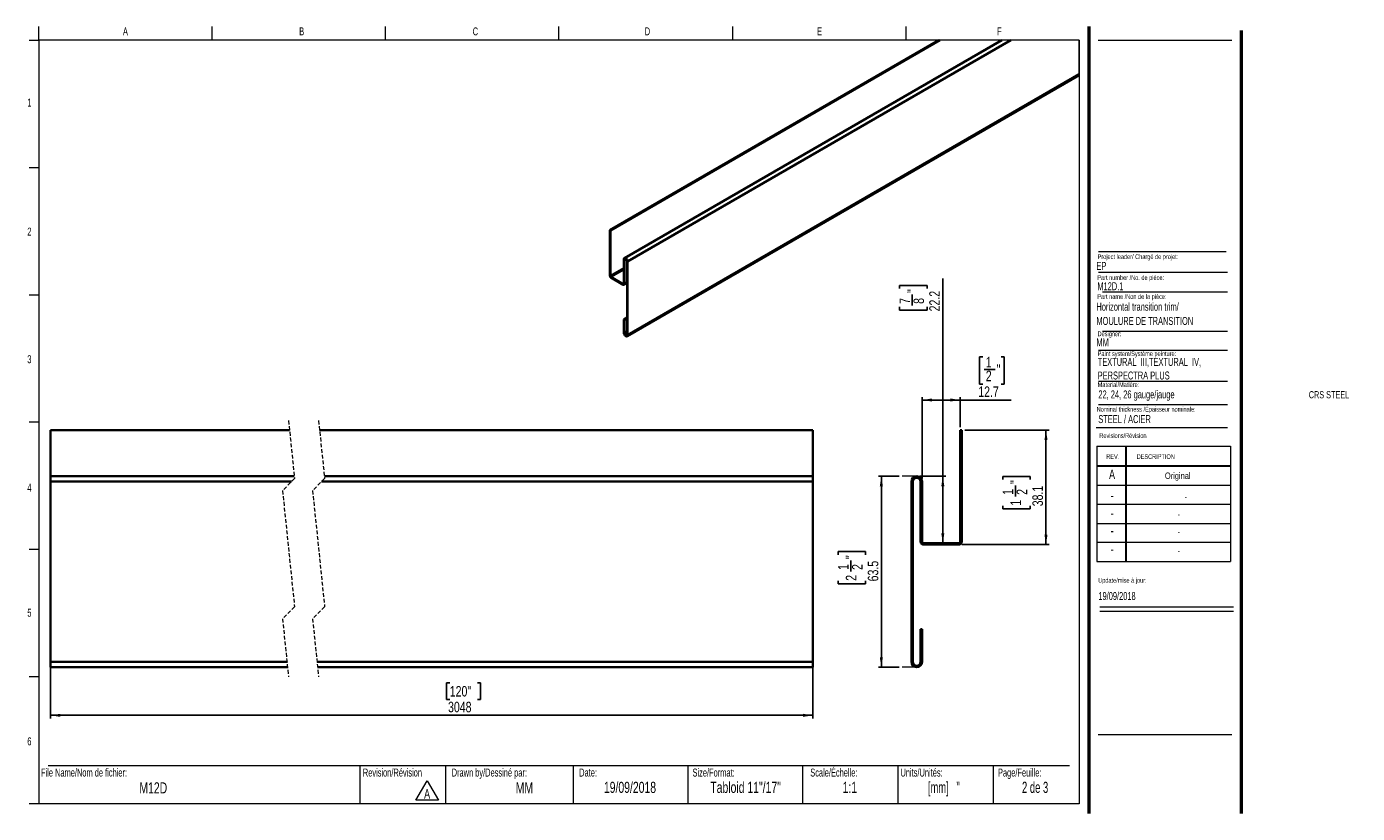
# Model space of a CAD drawing. Header units: millimetres. Extents: x 12 to 455, y 10 to 272.
import ezdxf

# ---------------------------------------------------------------- set-up
doc = ezdxf.new("R2010")
doc.units = ezdxf.units.MM
doc.linetypes.add('HIDDEN', pattern=[1.905, 1.27, -0.635])
doc.layers.add('FORMAT', color=7, linetype='Continuous')
doc.styles.add('SLDTEXTSTYLE0', font='TXT', dxfattribs={"width": 0.7})
doc.styles.add('SLDTEXTSTYLE1', font='TXT', dxfattribs={"width": 0.633333})
doc.styles.add('SLDTEXTSTYLE2', font='TXT', dxfattribs={"width": 0.625})
doc.styles.add('SLDTEXTSTYLE3', font='TXT', dxfattribs={"width": 0.75})
doc.dimstyles.new('SLDDIMSTYLE0', dxfattribs={"dimtxt": 3.5, "dimasz": 3.302, "dimexe": 0, "dimexo": 0.0625, "dimgap": 0.875, "dimtad": 1, "dimdec": 1, "dimrnd": 1e-09, "dimzin": 12, "dimdsep": 46, "dimtxsty": 'SLDTEXTSTYLE3', "dimsah": 1, "dimcen": 0.09, "dimadec": 0, "dimazin": 3, "dimtfac": 1, "dimtdec": 1, "dimtofl": 0, "dimtmove": 0, "dimatfit": 3, "dimfxl": 1, "dimfrac": 2, "dimtolj": 1, "dimtzin": 12, "dimarcsym": 0})

# ---------------------------------------------------------------- blocks, each defined once
blk = doc.blocks.new('SW_NOTE_2')
at = {"color": 0, "linetype": 'Continuous', "lineweight": 0}
for p, q in [((-2.51, 0.35), (1.23, 6.83)), ((1.23, 6.83), (4.98, 0.35)), ((4.98, 0.35), (-2.51, 0.35))]:
    blk.add_line(p, q, dxfattribs=at)
at = {"color": 0, "linetype": 'Continuous', "lineweight": 0, "insert": (1.24, 4.09), "char_height": 3.17, "attachment_point": 2, "style": 'SLDTEXTSTYLE0'}
blk.add_mtext('A', dxfattribs=at)
blk = doc.blocks.new('SW_NOTE_3')
at = {"layer": 'FORMAT', "color": 0, "char_height": 2.6458, "attachment_point": 1, "style": 'SLDTEXTSTYLE0'}
for s, insert in [('TEXTURAL  III,TEXTURAL  IV,', (0, 3.41)), ('PERSPECTRA PLUS', (0, -1.12))]:
    blk.add_mtext(s, dxfattribs=dict(at, insert=insert))
blk = doc.blocks.new('_D')
at = {"layer": 'FORMAT'}
for p, q in [((302.14, 122.07), (295.18, 122.07)), ((296.18, 122.07), (296.18, 58.57)), ((281.79, 95.98), (281.79, 97.05)), ((281.79, 97.05), (290.94, 97.05)), ((286.01, 90.41), (286.01, 94.02)), ((290.94, 97.05), (290.94, 95.98)), ((281.79, 87.31), (281.79, 86.25)), ((281.79, 86.25), (290.94, 86.25)), ((290.94, 86.25), (290.94, 87.31)), ((302.14, 58.57), (295.18, 58.57))]:
    blk.add_line(p, q, dxfattribs=at)
for points in [[(296.18, 122.07), (295.67, 118.77), (296.69, 118.77)], [(296.18, 58.57), (296.69, 61.87), (295.67, 61.87)]]:
    blk.add_solid(points, dxfattribs=at)
at = {"layer": 'FORMAT', "char_height": 3.5, "attachment_point": 1, "rotation": 90, "style": 'SLDTEXTSTYLE3'}
for s, insert in [('1', (281.8, 90.93)), ('"', (284.36, 94.54)), ('2', (286.43, 90.93)), ('63.5', (291.67, 87.12)), ('2', (284.36, 87.31))]:
    blk.add_mtext(s, dxfattribs=dict(at, insert=insert))
blk = doc.blocks.new('_D_1')
at = {"layer": 'FORMAT'}
for p, q in [((316.63, 122.07), (316.63, 187.9)), ((302.24, 184.48), (302.24, 185.55)), ((302.24, 185.55), (311.4, 185.55)), ((306.46, 178.91), (306.46, 182.52)), ((311.4, 185.55), (311.4, 184.48)), ((302.24, 178.4), (302.24, 177.33)), ((302.24, 177.33), (311.4, 177.33)), ((311.4, 177.33), (311.4, 178.4)), ((308.96, 122.07), (317.63, 122.07)), ((316.63, 122.07), (316.63, 99.85))]:
    blk.add_line(p, q, dxfattribs=at)
for points in [[(316.63, 122.07), (316.12, 118.77), (317.14, 118.77)], [(316.63, 99.85), (317.14, 103.15), (316.12, 103.15)]]:
    blk.add_solid(points, dxfattribs=at)
at = {"layer": 'FORMAT', "char_height": 3.5, "attachment_point": 1, "rotation": 90, "style": 'SLDTEXTSTYLE3'}
for s, insert in [('22.2', (312.12, 176.91)), ('7', (302.26, 179.42)), ('"', (304.81, 183.04)), ('8', (306.88, 179.42))]:
    blk.add_mtext(s, dxfattribs=dict(at, insert=insert))
blk = doc.blocks.new('_D_2')
at = {"layer": 'FORMAT'}
for p, q in [((329.9, 161.83), (328.84, 161.83)), ((328.84, 161.83), (328.84, 152.67)), ((335.99, 161.83), (337.05, 161.83)), ((337.05, 161.83), (337.05, 152.67)), ((330.42, 157.61), (334.03, 157.61)), ((328.84, 152.67), (329.9, 152.67)), ((337.05, 152.67), (335.99, 152.67)), ((309.74, 121.29), (309.74, 148.44)), ((309.74, 147.44), (322.44, 147.44)), ((322.44, 138.44), (322.44, 148.44)), ((322.44, 147.44), (339.41, 147.44))]:
    blk.add_line(p, q, dxfattribs=at)
for points in [[(309.74, 147.44), (313.04, 146.93), (313.04, 147.95)], [(322.44, 147.44), (319.14, 147.95), (319.14, 146.93)]]:
    blk.add_solid(points, dxfattribs=at)
at = {"layer": 'FORMAT', "char_height": 3.5, "attachment_point": 1, "style": 'SLDTEXTSTYLE3'}
for s, insert in [('1', (330.93, 161.81)), ('"', (334.54, 159.26)), ('2', (330.93, 157.19)), ('12.7', (328.42, 151.95))]:
    blk.add_mtext(s, dxfattribs=dict(at, insert=insert))
blk = doc.blocks.new('_D_3')
at = {"layer": 'FORMAT'}
for p, q in [((323.95, 137.44), (351.95, 137.44)), ((350.95, 137.44), (350.95, 99.34)), ((336.55, 120.96), (336.55, 122.02)), ((336.55, 122.02), (345.71, 122.02)), ((345.71, 122.02), (345.71, 120.96)), ((340.77, 115.39), (340.77, 119)), ((336.55, 112.29), (336.55, 111.22)), ((336.55, 111.22), (345.71, 111.22)), ((345.71, 111.22), (345.71, 112.29)), ((322.95, 99.34), (351.95, 99.34))]:
    blk.add_line(p, q, dxfattribs=at)
for points in [[(350.95, 137.44), (350.44, 134.14), (351.45, 134.14)], [(350.95, 99.34), (351.45, 102.64), (350.44, 102.64)]]:
    blk.add_solid(points, dxfattribs=at)
at = {"layer": 'FORMAT', "char_height": 3.5, "attachment_point": 1, "rotation": 90, "style": 'SLDTEXTSTYLE3'}
for s, insert in [('"', (339.13, 119.51)), ('38.1', (346.43, 112.1)), ('1', (336.57, 115.9)), ('2', (341.2, 115.9)), ('1', (339.13, 112.29))]:
    blk.add_mtext(s, dxfattribs=dict(at, insert=insert))
blk = doc.blocks.new('_D_4')
at = {"layer": 'FORMAT'}
for p, q in [((19.83, 59.35), (19.83, 41.57)), ((273.43, 59.35), (273.43, 41.57)), ((152.62, 53.36), (151.55, 53.36)), ((151.55, 53.36), (151.55, 47.81)), ((161.82, 53.36), (162.89, 53.36)), ((162.89, 53.36), (162.89, 47.81)), ((151.55, 47.81), (152.62, 47.81)), ((162.89, 47.81), (161.82, 47.81)), ((19.83, 42.57), (273.43, 42.57))]:
    blk.add_line(p, q, dxfattribs=at)
for points in [[(19.83, 42.57), (23.13, 42.06), (23.13, 43.08)], [(273.43, 42.57), (270.13, 43.08), (270.13, 42.06)]]:
    blk.add_solid(points, dxfattribs=at)
at = {"layer": 'FORMAT', "char_height": 3.5, "attachment_point": 1, "style": 'SLDTEXTSTYLE3'}
for s, insert in [('120"', (152.62, 52.32)), ('3048', (152.05, 47.08))]:
    blk.add_mtext(s, dxfattribs=dict(at, insert=insert))

msp = doc.modelspace()

# ---------------------------------------------------------------- linework, layer by layer
at = {"color": 7, "linetype": 'Continuous', "lineweight": 18}
for p, q in [((15.91, 267.13), (15.91, 271.63)), ((73.59, 267.13), (73.59, 271.63)), ((131.27, 267.13), (131.27, 271.63)), ((188.94, 267.13), (188.94, 271.63)), ((246.62, 271.63), (246.62, 267.13)), ((304.3, 271.63), (304.3, 267.13)), ((12.73, 267.13), (15.91, 267.13)), ((361.98, 267.13), (15.91, 267.13)), ((15.91, 267.13), (15.91, 13.13)), ((361.98, 267.13), (361.98, 13.13)), ((368.33, 267.13), (412.78, 267.13)), ((12.73, 224.8), (15.91, 224.8)), ((368.43, 189.98), (411.3, 189.98)), ((12.73, 182.47), (15.91, 182.47)), ((369.77, 183.46), (411.3, 183.46)), ((369.77, 170.37), (411.3, 170.37)), ((368.43, 164.02), (411.3, 164.02)), ((368.43, 153.75), (411.3, 153.75)), ((368.43, 145.93), (411.3, 145.93)), ((12.73, 140.13), (15.91, 140.13)), ((367.68, 138.35), (411.3, 138.35)), ((367.82, 132.05), (412.27, 132.05)), ((367.82, 132.05), (367.82, 93.69)), ((377.35, 132.05), (377.35, 93.69)), ((377.6, 132.05), (377.6, 93.69)), ((412.27, 132.05), (412.27, 93.69)), ((367.82, 125.7), (412.27, 125.7)), ((367.82, 125.44), (412.27, 125.44)), ((367.82, 119.09), (412.27, 119.09)), ((412.27, 112.74), (367.82, 112.74)), ((367.82, 106.39), (412.27, 106.39)), ((12.73, 97.8), (15.91, 97.8)), ((412.27, 100.04), (367.82, 100.04)), ((367.82, 93.69), (412.27, 93.69)), ((368.85, 78.6), (413.3, 78.6)), ((368.85, 77.18), (413.3, 77.18)), ((12.73, 55.47), (15.91, 55.47)), ((19.08, 25.83), (358.81, 25.83)), ((122.72, 25.83), (122.72, 13.13)), ((151.23, 25.83), (151.23, 13.13)), ((193.71, 25.83), (193.71, 13.13)), ((231.81, 25.83), (231.81, 13.13)), ((269.91, 25.83), (269.91, 13.13)), ((301.66, 25.83), (301.66, 13.13)), ((333.41, 25.83), (333.41, 13.13)), ((15.91, 13.13), (12.73, 13.13)), ((361.98, 13.13), (15.91, 13.13))]:
    msp.add_line(p, q, dxfattribs=at)
at = {"color": 7, "linetype": 'Continuous', "lineweight": 50}
for p, q in [((365.16, 271.63), (365.16, 9.96)), ((415.96, 9.96), (415.96, 270.31))]:
    msp.add_line(p, q, dxfattribs=at)
at = {"color": 7, "linetype": 'Continuous', "lineweight": 35}
for p, q in [((205.86, 203.95), (315.3, 267.13)), ((206.04, 203.85), (315.66, 267.13)), ((336.24, 267.13), (210.71, 194.66)), ((211.78, 193.53), (339.28, 267.13)), ((211.6, 168.65), (361.98, 255.47)), ((211.78, 169.06), (361.98, 255.77)), ((205.86, 203.95), (205.86, 188.81)), ((205.86, 203.95), (206.04, 203.85)), ((206.04, 203.85), (206.04, 188.7)), ((210.53, 186.11), (210.53, 194.26)), ((210.7, 186.01), (210.7, 194.15)), ((211.6, 193.64), (211.6, 169.16)), ((211.78, 193.53), (211.78, 169.06)), ((206.21, 188.4), (210.35, 186.01)), ((206.21, 188.19), (210.35, 185.8)), ((210.6, 185.78), (211.6, 186.36)), ((210.53, 174.24), (211.6, 174.87)), ((210.53, 169.78), (210.53, 174.24)), ((210.53, 174.24), (210.7, 174.14)), ((210.7, 174.14), (211.6, 174.66)), ((210.7, 169.68), (210.7, 174.14)), ((19.83, 137.44), (99.31, 137.44)), ((19.83, 137.44), (19.83, 122.07)), ((109.31, 137.44), (273.43, 137.44)), ((273.43, 137.44), (273.43, 122.07)), ((322.95, 137.44), (322.44, 137.44)), ((322.44, 137.44), (322.44, 100.34)), ((322.95, 137.44), (322.95, 100.34)), ((100.9, 122.07), (19.83, 122.07)), ((19.83, 122.07), (19.83, 120.29)), ((19.83, 120.29), (19.83, 60.35)), ((19.83, 120.29), (99.97, 120.29)), ((109.97, 120.29), (273.43, 120.29)), ((273.43, 122.07), (110.9, 122.07)), ((273.43, 122.07), (273.43, 120.29)), ((273.43, 120.29), (273.43, 60.35)), ((306.18, 120.29), (306.18, 60.35)), ((306.69, 120.29), (306.69, 60.35)), ((309.23, 100.34), (309.23, 120.29)), ((309.74, 100.34), (309.74, 120.29)), ((321.95, 99.85), (310.23, 99.85)), ((321.95, 99.34), (310.23, 99.34)), ((309.74, 71.27), (309.23, 71.27)), ((309.23, 60.35), (309.23, 71.27)), ((309.74, 60.35), (309.74, 71.27)), ((19.83, 60.35), (98.47, 60.35)), ((19.83, 60.35), (19.83, 58.57)), ((19.83, 58.57), (98.65, 58.57)), ((108.47, 60.35), (273.43, 60.35)), ((108.65, 58.57), (273.43, 58.57)), ((273.43, 60.35), (273.43, 58.57))]:
    msp.add_line(p, q, dxfattribs=at)
at = {"color": 8, "linetype": 'Continuous', "lineweight": 35}
for p, q in [((206.04, 188.7), (210.53, 191.29)), ((206.21, 188.4), (210.53, 190.89)), ((210.7, 194.15), (211.15, 194.41)), ((210.35, 186.01), (210.53, 186.11)), ((210.7, 186.01), (211.6, 186.53)), ((210.7, 169.68), (211.6, 170.2))]:
    msp.add_line(p, q, dxfattribs=at)
at = {"color": 7, "linetype": 'HIDDEN', "lineweight": 18}
for p, q in [((98.98, 140.61), (100.98, 121.31)), ((108.98, 140.61), (110.98, 121.31)), ((100.98, 121.31), (96.98, 117.31)), ((110.98, 121.31), (106.98, 117.31)), ((96.98, 117.31), (100.98, 78.7)), ((106.98, 117.31), (110.98, 78.7)), ((100.98, 78.7), (96.98, 74.7)), ((110.98, 78.7), (106.98, 74.7)), ((96.98, 74.7), (98.98, 55.4)), ((106.98, 74.7), (108.98, 55.4))]:
    msp.add_line(p, q, dxfattribs=at)
at = {"color": 7, "linetype": 'Continuous', "lineweight": 18, "flags": 128}
msp.add_lwpolyline([(361.98, 255.47), (361.98, 255.77), (361.98, 267.13), (339.28, 267.13), (336.24, 267.13), (315.66, 267.13), (315.3, 267.13)], dxfattribs=at)
at = {"color": 7, "linetype": 'Continuous', "lineweight": 35, "flags": 128}
for points in [[(210.53, 194.26), (210.57, 194.51), (210.71, 194.66), (210.91, 194.7), (211.15, 194.62), (211.39, 194.43), (211.6, 194.15), (211.73, 193.84), (211.78, 193.53)], [(210.7, 194.15), (210.74, 194.33), (210.84, 194.44), (210.98, 194.47), (211.15, 194.41), (211.33, 194.27), (211.47, 194.08), (211.57, 193.85), (211.6, 193.64)], [(211.78, 169.06), (211.73, 168.81), (211.6, 168.65), (211.39, 168.61), (211.15, 168.7), (210.91, 168.89), (210.71, 169.16), (210.57, 169.48), (210.53, 169.78)], [(211.6, 169.16), (211.57, 168.98), (211.47, 168.87), (211.33, 168.84), (211.15, 168.9), (210.98, 169.04), (210.84, 169.24), (210.74, 169.46), (210.7, 169.68)]]:
    msp.add_lwpolyline(points, dxfattribs=at)
at = {"color": 7, "linetype": 'Continuous', "lineweight": 35}
for centre, radius, start, end in [((206.62, 188.84), 0.768, 182.6004, 237.4021), ((206.41, 188.72), 0.378, 182.6081, 237.4003), ((210.42, 186.09), 0.107, 230.8059, 9.2174), ((210.49, 185.97), 0.218, 230.7918, 9.2261), ((307.96, 120.29), 1.78, 0, 180), ((307.96, 120.29), 1.27, 0, 180), ((310.23, 100.34), 1, 180, 270), ((310.23, 100.34), 0.492, 180, 270), ((321.95, 100.34), 1, 270, 0), ((321.95, 100.34), 0.492, 270, 0), ((307.96, 60.35), 1.78, 180, 0), ((307.96, 60.35), 1.27, 180, 0)]:
    msp.add_arc(centre, radius, start, end, dxfattribs=at)
at = {"layer": 'FORMAT', "color": 250, "lineweight": 18, "true_color": 0x454545}
msp.add_line((368.43, 196.79), (410.86, 196.79), dxfattribs=at)
at = {"layer": 'FORMAT', "lineweight": 18}
for p, q in [((307.96, 122.07), (303.14, 122.07)), ((307.96, 58.57), (303.14, 58.57)), ((368.33, 36.23), (412.78, 36.23))]:
    msp.add_line(p, q, dxfattribs=at)

# ---------------------------------------------------------------- block references
at = {"color": 7, "linetype": 'Continuous', "lineweight": 0}
msp.add_blockref('SW_NOTE_2', (143.84, 13.97), dxfattribs=at)
at = {"layer": 'FORMAT'}
msp.add_blockref('SW_NOTE_3', (368.14, 158.04), dxfattribs=at)

# ---------------------------------------------------------------- texts
at = {"color": 7, "linetype": 'Continuous', "lineweight": 0}
for s, insert, char_height, attachment_point, style in [('A', (44.74, 271.37), 2.65, 2, 'SLDTEXTSTYLE0'), ('B', (103.37, 271.37), 2.65, 2, 'SLDTEXTSTYLE0'), ('C', (161.14, 271.37), 2.65, 2, 'SLDTEXTSTYLE0'), ('D', (218.38, 271.37), 2.65, 2, 'SLDTEXTSTYLE0'), ('E', (275.66, 271.37), 2.65, 2, 'SLDTEXTSTYLE0'), ('F', (335.47, 271.37), 2.65, 2, 'SLDTEXTSTYLE0'), ('1', (12.79, 247.7), 2.65, 2, 'SLDTEXTSTYLE0'), ('2', (12.79, 204.77), 2.65, 2, 'SLDTEXTSTYLE0'), ('Project leader/ Chargé de projet:', (368.12, 195.91), 1.5875, 1, 'SLDTEXTSTYLE0'), ('EP', (367.72, 193.36), 2.646, 1, 'SLDTEXTSTYLE0'), ('Part number /No. de pièce:', (368.03, 188.96), 1.5875, 1, 'SLDTEXTSTYLE0'), ('M12D.1', (368.03, 186.6), 2.646, 1, 'SLDTEXTSTYLE0'), ('Designer:', (368.12, 170.25), 1.587, 1, 'SLDTEXTSTYLE0'), ('MM', (367.72, 167.93), 2.646, 1, 'SLDTEXTSTYLE0'), ('Paint system/Système peinture:', (368.14, 163.64), 1.5875, 1, 'SLDTEXTSTYLE0'), ('3', (12.79, 162.33), 2.65, 2, 'SLDTEXTSTYLE0'), ('CRS STEEL', (438.35, 150.39), 2.381, 1, 'SLDTEXTSTYLE0'), ('Nominal thickness /Épaisseur nominale:', (367.8, 145.17), 1.5875, 1, 'SLDTEXTSTYLE0'), ('STEEL / ACIER', (368.35, 142.41), 2.6458, 1, 'SLDTEXTSTYLE0'), ('Revisions/Révision', (368.7, 136.38), 1.5875, 1, 'SLDTEXTSTYLE0'), ('REV.', (371, 129.42), 1.587, 1, 'SLDTEXTSTYLE0'), ('DESCRIPTION', (381.11, 129.42), 1.5875, 1, 'SLDTEXTSTYLE0'), ('A', (372.92, 124.31), 3.17, 2, 'SLDTEXTSTYLE0'), ('4', (12.79, 119.6), 2.65, 2, 'SLDTEXTSTYLE0'), ('Original', (394.77, 123.33), 2.117, 2, 'SLDTEXTSTYLE0'), ('-', (372.96, 117.28), 3.17, 2, 'SLDTEXTSTYLE0'), ('-', (397.44, 116.3), 2.12, 2, 'SLDTEXTSTYLE0'), ('-', (372.96, 111.46), 3.17, 2, 'SLDTEXTSTYLE0'), ('-', (395.11, 110.47), 2.12, 2, 'SLDTEXTSTYLE0'), ('-', (372.96, 105.59), 3.17, 2, 'SLDTEXTSTYLE0'), ('-', (395.11, 104.6), 2.12, 2, 'SLDTEXTSTYLE0'), ('-', (372.96, 99.42), 3.17, 2, 'SLDTEXTSTYLE0'), ('-', (395.11, 98.44), 2.12, 2, 'SLDTEXTSTYLE0'), ('Update/mise à jour:', (368.32, 88.26), 1.5875, 1, 'SLDTEXTSTYLE0'), ('19/09/2018', (368.37, 83.57), 2.646, 1, 'SLDTEXTSTYLE0'), ('5', (12.79, 78.02), 2.65, 2, 'SLDTEXTSTYLE0'), ('6', (12.79, 35.25), 2.65, 2, 'SLDTEXTSTYLE0'), ('File Name/Nom de fichier:', (16.64, 24.86), 2.6458, 1, 'SLDTEXTSTYLE0'), ('Revision/Révision', (123.7, 24.86), 2.6458, 1, 'SLDTEXTSTYLE0'), ('Drawn by/Dessiné par:', (153.25, 24.86), 2.6458, 1, 'SLDTEXTSTYLE0'), ('Date:', (195.67, 24.86), 2.646, 1, 'SLDTEXTSTYLE0'), ('Size/Format:', (233.36, 24.86), 2.6458, 1, 'SLDTEXTSTYLE0'), ('Scale/Échelle:', (272.53, 24.86), 2.6458, 1, 'SLDTEXTSTYLE0'), ('Units/Unités:', (302.54, 24.86), 2.6458, 1, 'SLDTEXTSTYLE0'), ('Page/Feuille:', (334.98, 24.86), 2.6458, 1, 'SLDTEXTSTYLE0'), ('M12D', (54, 20.3), 3.704, 2, 'SLDTEXTSTYLE0'), ('MM', (177.45, 20.3), 3.704, 2, 'SLDTEXTSTYLE0'), ('19/09/2018', (212.57, 20.47), 3.704, 2, 'SLDTEXTSTYLE0'), ('Tabloid 11"/17"', (251.03, 20.47), 3.7042, 2, 'SLDTEXTSTYLE0'), ('1:1', (285.69, 20.47), 3.704, 2, 'SLDTEXTSTYLE0'), ('[mm]   "', (316.97, 20.47), 3.704, 2, 'SLDTEXTSTYLE2'), ('2 de 3', (347.33, 20.47), 3.704, 2, 'SLDTEXTSTYLE1')]:
    msp.add_mtext(s, dxfattribs=dict(at, insert=insert, char_height=char_height, attachment_point=attachment_point, style=style))
at = {"layer": 'FORMAT', "attachment_point": 1, "style": 'SLDTEXTSTYLE0'}
for s, insert, char_height in [('Part name /Non de la pièce:', (368.03, 182.64), 1.5875), ('Horizontal transition trim/', (367.72, 179.79), 2.6458), ('MOULURE DE TRANSITION', (367.72, 175.06), 2.6458), ('Material/Matière:', (368.14, 153.34), 1.5875), ('22, 24, 26 gauge/jauge', (368.38, 150.63), 2.6458)]:
    msp.add_mtext(s, dxfattribs=dict(at, insert=insert, char_height=char_height))

# ---------------------------------------------------------------- dimensions: what is measured, and where the dimension line sits
at = {"layer": 'FORMAT'}
for base, p1, p2, picture, middle in [((316.63, 99.85), (307.96, 122.07), (321.95, 99.85), '_D_1', (316.63, 181.44)), ((350.95, 99.34), (322.95, 137.44), (321.95, 99.34), '_D_3', (350.95, 116.62)), ((296.18, 58.57), (303.14, 122.07), (303.14, 58.57), '_D', (296.18, 91.65))]:
    dim = msp.add_linear_dim(base=base, p1=p1, p2=p2, angle=90, dimstyle='SLDDIMSTYLE0', dxfattribs=at)
    dim.commit()
    dim.dimension.update_dxf_attribs({"geometry": picture, "text_midpoint": middle, "dimtype": 160})
dim = msp.add_linear_dim(base=(322.44, 147.44), p1=(309.74, 120.29), p2=(322.44, 137.44), dimstyle='SLDDIMSTYLE0', dxfattribs=at)
dim.commit()
dim.dimension.update_dxf_attribs({"geometry": '_D_2', "text_midpoint": (332.95, 147.44), "dimtype": 160})
dim = msp.add_linear_dim(base=(273.43, 42.57), p1=(19.83, 60.35), p2=(273.43, 60.35), angle=0, text='3048', dimstyle='SLDDIMSTYLE0', dxfattribs=at)
dim.commit()
dim.dimension.update_dxf_attribs({"geometry": '_D_4', "text_midpoint": (157.22, 42.57), "dimtype": 160})

doc.saveas('drawing.dxf')
